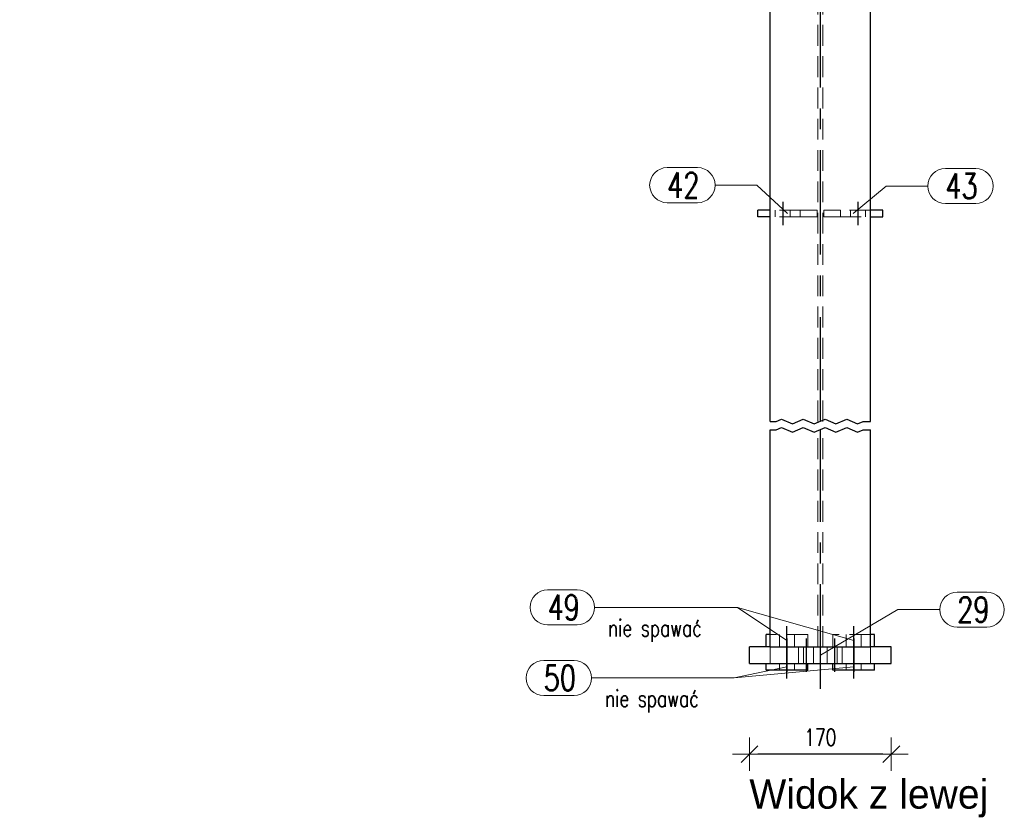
# Model space of a CAD drawing. Header units: millimetres. Extents: x 3515 to 4529, y 13642 to 14292.
# Tile 31 of 96: x 3670 to 3788, y 14037 to 14133. Entities that reach past the tile are written whole.
import ezdxf

# ---------------------------------------------------------------- set-up
doc = ezdxf.new("R2010")
doc.units = ezdxf.units.MM
doc.header["$LTSCALE"] = 10
doc.linetypes.add('HIDDEN', pattern=[0.375, 0.25, -0.125])
doc.linetypes.add('MITTE', pattern=[2, 1.25, -0.25, 0.25, -0.25])
doc.layers.get('Defpoints').update_dxf_attribs({"color": 1})
for name, color, linetype, lineweight in [('PS_DIM', 4, 'Continuous', 13), ('PS_Hidden', 2, 'HIDDEN', 9), ('PS_Pos', 1, 'Continuous', 15), ('PS_SOLID', 7, 'Continuous', 30)]:
    doc.layers.add(name, color=color, linetype=linetype, lineweight=lineweight)
doc.layers.add('PS_MID', color=5, linetype='MITTE')
doc.layers.add('PS_SHAPE', color=3, linetype='Continuous')
doc.styles.add('simplex', font='simplex.shx', dxfattribs={"width": 0.75})
doc.dimstyles.new('1_10_PRZ', dxfattribs={"dimtxt": 2, "dimasz": 1, "dimexe": 2, "dimexo": 5, "dimgap": 1, "dimtad": 1, "dimdec": 0, "dimlfac": 10, "dimtxsty": 'simplex', "dimblk": 'dimznak', "dimcen": 2, "dimse1": 1, "dimse2": 1, "dimclrt": 3, "dimadec": 1, "dimazin": 0, "dimtfac": 1, "dimtdec": 0, "dimtix": 1, "dimtmove": 2, "dimatfit": 3, "dimldrblk": 'dim-grot', "dimfxl": 1, "dimarcsym": 0})

# ---------------------------------------------------------------- blocks, each defined once
blk = doc.blocks.new('dimznak')
at = {"color": 0}
for points in [[(0, 2), (0, -2)], [(-2, 0), (2, 0)]]:
    blk.add_lwpolyline(points, dxfattribs=at)
at = {"color": 2}
blk.add_lwpolyline([(1, 1), (-1, -1)], dxfattribs=at)
blk = doc.blocks.new('*D138')
at = {"layer": 'Defpoints', "color": 0, "transparency": 16777216}
for p in [(3623.95, 14211.42), (3623.95, 14196.93), (3628.85, 14187.71), (3739.22, 14184.63), (3623.95, 14084.6)]:
    blk.add_point(p, dxfattribs=at)
at = {"layer": 'PS_DIM', "color": 0, "lineweight": -2, "transparency": 16777216}
blk.add_arc((3623.95, 14196.93), 10.45, 275.486, 348.422, dxfattribs=at)
for p, rotation in [((3634.34, 14195.83), 81.16500206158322), ((3623.95, 14186.49), 182.7429951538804)]:
    blk.add_blockref('dimznak', p, dxfattribs=dict(at, rotation=rotation))
at = {"layer": 'PS_DIM', "color": 3, "transparency": 16777216, "insert": (3629.47, 14190.79), "char_height": 2, "attachment_point": 5, "rotation": 41.954, "style": 'simplex'}
blk.add_mtext('83,9°', dxfattribs=at)
blk = doc.blocks.new('dim-grot')
blk.add_hatch(color=256).paths.add_polyline_path([(0, 0), (-2, 0.5), (-2, -0.5)])
blk.add_lwpolyline([(0, 0), (-2, 0.5), (-2, -0.5), (0, 0)])
blk = doc.blocks.new('*D149')
at = {"layer": 'Defpoints', "color": 0, "transparency": 16777216}
for p in [(3757.31, 14057.6), (3774.31, 14057.6), (3757.31, 14044.77)]:
    blk.add_point(p, dxfattribs=at)
at = {"layer": 'PS_DIM', "color": 0, "lineweight": -2, "transparency": 16777216}
blk.add_line((3773.31, 14044.77), (3758.31, 14044.77), dxfattribs=at)
at = {"layer": 'PS_DIM', "color": 0, "lineweight": -2, "transparency": 16777216, "rotation": 180}
blk.add_blockref('dimznak', (3757.31, 14044.77), dxfattribs=at)
at = {"layer": 'PS_DIM', "color": 0, "lineweight": -2, "transparency": 16777216}
blk.add_blockref('dimznak', (3774.31, 14044.77), dxfattribs=at)
at = {"layer": 'PS_DIM', "color": 3, "transparency": 16777216, "insert": (3765.81, 14046.77), "char_height": 2, "attachment_point": 5, "style": 'simplex'}
blk.add_mtext('170', dxfattribs=at)
blk = doc.blocks.new('*X150')
at = {"color": 0}
blk.add_text('Widok z lewej', height=3.5, dxfattribs=at).set_placement((3786.43, 14047.96))
blk = doc.blocks.new('*X397')
at = {"color": 1}
for p, q in [((3759.81, 14084.6), (3760.52, 14084.6)), ((3760.52, 14084.6), (3761.17, 14084.87)), ((3760.52, 14083.6), (3761.17, 14083.87)), ((3761.17, 14084.87), (3762.47, 14084.32)), ((3761.17, 14083.87), (3762.47, 14083.32)), ((3762.47, 14084.32), (3763.77, 14084.87)), ((3762.47, 14083.32), (3763.77, 14083.87)), ((3763.77, 14084.87), (3765.07, 14084.32)), ((3763.77, 14083.87), (3765.07, 14083.32)), ((3765.07, 14084.32), (3766.37, 14084.87)), ((3765.07, 14083.32), (3766.37, 14083.87)), ((3766.37, 14084.87), (3767.67, 14084.32)), ((3766.37, 14083.87), (3767.67, 14083.32)), ((3767.67, 14084.32), (3768.97, 14084.87)), ((3767.67, 14083.32), (3768.97, 14083.87)), ((3768.97, 14084.87), (3770.27, 14084.32)), ((3768.97, 14083.87), (3770.27, 14083.32)), ((3770.27, 14084.32), (3770.92, 14084.6)), ((3770.92, 14084.6), (3771.81, 14084.6)), ((3759.81, 14083.6), (3760.52, 14083.6)), ((3770.27, 14083.32), (3770.92, 14083.6)), ((3770.92, 14083.6), (3771.81, 14083.6))]:
    blk.add_line(p, q, dxfattribs=at)
at = {"layer": 'PS_Hidden', "color": 2, "linetype": 'HIDDEN'}
for p, q in [((3765.5, 14084.6), (3765.5, 14212.9)), ((3766.12, 14084.6), (3766.12, 14212.9)), ((3763.41, 14109.9), (3759.81, 14109.9)), ((3760.41, 14109.1), (3760.41, 14109.9)), ((3762.21, 14109.1), (3762.21, 14109.9)), ((3763.41, 14109.1), (3763.41, 14109.9)), ((3763.41, 14109.9), (3765.41, 14109.9)), ((3765.41, 14109.9), (3765.41, 14109.1)), ((3766.21, 14109.1), (3766.21, 14109.9)), ((3766.21, 14109.9), (3768.21, 14109.9)), ((3768.21, 14109.9), (3768.21, 14109.1)), ((3771.81, 14109.9), (3768.21, 14109.9)), ((3769.41, 14109.1), (3769.41, 14109.9)), ((3771.21, 14109.1), (3771.21, 14109.9)), ((3763.41, 14109.1), (3759.81, 14109.1)), ((3765.41, 14109.1), (3763.41, 14109.1)), ((3768.21, 14109.1), (3766.21, 14109.1)), ((3768.21, 14109.1), (3771.81, 14109.1)), ((3765.5, 14057.6), (3765.5, 14083.6)), ((3766.12, 14057.6), (3766.12, 14083.6)), ((3764.31, 14059.1), (3759.81, 14059.1)), ((3760.91, 14059.1), (3760.91, 14057.6)), ((3762.71, 14059.1), (3762.71, 14057.6)), ((3764.31, 14057.6), (3764.31, 14059.1)), ((3767.31, 14057.6), (3767.31, 14059.1)), ((3771.81, 14059.1), (3767.31, 14059.1)), ((3768.91, 14059.1), (3768.91, 14057.6)), ((3770.71, 14059.1), (3770.71, 14057.6)), ((3759.81, 14055.6), (3759.81, 14057.6)), ((3763.21, 14055.6), (3763.21, 14057.6)), ((3763.81, 14055.6), (3763.81, 14057.6)), ((3765.01, 14055.6), (3765.01, 14057.6)), ((3766.61, 14055.6), (3766.61, 14057.6)), ((3767.81, 14055.6), (3767.81, 14057.6)), ((3768.41, 14055.6), (3768.41, 14057.6)), ((3771.81, 14055.6), (3771.81, 14057.6)), ((3760.91, 14055.6), (3760.91, 14054.8)), ((3762.71, 14055.6), (3762.71, 14054.8)), ((3768.91, 14055.6), (3768.91, 14054.8)), ((3770.71, 14055.6), (3770.71, 14054.8))]:
    blk.add_line(p, q, dxfattribs=at)
at = {"layer": 'PS_MID', "color": 5, "linetype": 'MITTE'}
for p, q in [((3765.81, 14084.6), (3765.81, 14217.9)), ((3761.31, 14110.9), (3761.31, 14108.1)), ((3761.31, 14110.9), (3761.31, 14108.1)), ((3770.31, 14110.9), (3770.31, 14108.1)), ((3770.31, 14110.9), (3770.31, 14108.1)), ((3765.81, 14052.6), (3765.81, 14083.6)), ((3761.81, 14056.6), (3761.81, 14060.1)), ((3761.81, 14056.6), (3761.81, 14060.1)), ((3769.81, 14056.6), (3769.81, 14060.1)), ((3769.81, 14056.6), (3769.81, 14060.1)), ((3761.81, 14058.6), (3761.81, 14054.6)), ((3761.81, 14058.6), (3761.81, 14054.6)), ((3764.11, 14058.6), (3764.11, 14054.6)), ((3764.11, 14058.6), (3764.11, 14054.6)), ((3767.51, 14058.6), (3767.51, 14054.6)), ((3767.51, 14058.6), (3767.51, 14054.6)), ((3769.81, 14058.6), (3769.81, 14054.6)), ((3769.81, 14058.6), (3769.81, 14054.6)), ((3761.81, 14053.8), (3761.81, 14056.6)), ((3761.81, 14053.8), (3761.81, 14056.6)), ((3769.81, 14053.8), (3769.81, 14056.6)), ((3769.81, 14053.8), (3769.81, 14056.6))]:
    blk.add_line(p, q, dxfattribs=at)
at = {"layer": 'PS_SOLID', "color": 7, "linetype": 'Continuous'}
for p, q in [((3759.81, 14084.6), (3759.81, 14212.9)), ((3771.81, 14084.6), (3771.81, 14212.9)), ((3758.31, 14109.1), (3758.31, 14109.9)), ((3759.81, 14109.9), (3758.31, 14109.9)), ((3773.31, 14109.9), (3771.81, 14109.9)), ((3773.31, 14109.1), (3773.31, 14109.9)), ((3759.81, 14109.1), (3758.31, 14109.1)), ((3771.81, 14109.1), (3773.31, 14109.1)), ((3759.81, 14057.6), (3759.81, 14083.6)), ((3771.81, 14057.6), (3771.81, 14083.6)), ((3759.31, 14057.6), (3759.31, 14059.1)), ((3759.81, 14059.1), (3759.31, 14059.1)), ((3772.31, 14059.1), (3771.81, 14059.1)), ((3772.31, 14057.6), (3772.31, 14059.1)), ((3757.31, 14055.6), (3757.31, 14057.6)), ((3759.81, 14057.6), (3757.31, 14057.6)), ((3759.81, 14057.6), (3771.81, 14057.6)), ((3774.31, 14057.6), (3771.81, 14057.6)), ((3774.31, 14055.6), (3774.31, 14057.6)), ((3757.31, 14055.6), (3774.31, 14055.6)), ((3759.31, 14054.8), (3759.31, 14055.6)), ((3764.31, 14054.8), (3764.31, 14055.6)), ((3767.31, 14054.8), (3767.31, 14055.6)), ((3772.31, 14054.8), (3772.31, 14055.6)), ((3764.31, 14054.8), (3759.31, 14054.8)), ((3772.31, 14054.8), (3767.31, 14054.8))]:
    blk.add_line(p, q, dxfattribs=at)
blk = doc.blocks.new('*X406')
at = {"color": 1}
for p, q in [((3782.2, 14064.17), (3785.74, 14064.17)), ((3765.81, 14056.6), (3775.1, 14062.07)), ((3775.1, 14062.07), (3780.1, 14062.07)), ((3782.2, 14059.97), (3785.74, 14059.97))]:
    blk.add_line(p, q, dxfattribs=at)
for centre, start, end in [((3782.2, 14062.07), 90, 270), ((3785.74, 14062.07), 270, 90)]:
    blk.add_arc(centre, 2.1, start, end, dxfattribs=at)
at = {"color": 2, "style": 'simplex', "width": 0.75}
blk.add_text('29', height=3, dxfattribs=at).set_placement((3782.2, 14060.57))
blk = doc.blocks.new('*X407')
at = {"color": 1}
for p, q in [((3733.15, 14064.43), (3736.68, 14064.43)), ((3738.78, 14062.33), (3755.87, 14062.33)), ((3769.81, 14058.35), (3755.87, 14062.33)), ((3733.15, 14060.23), (3736.68, 14060.23))]:
    blk.add_line(p, q, dxfattribs=at)
for centre, start, end in [((3733.15, 14062.33), 90, 270), ((3736.68, 14062.33), 270, 90)]:
    blk.add_arc(centre, 2.1, start, end, dxfattribs=at)
at = {"color": 2, "style": 'simplex', "width": 0.75}
blk.add_text('49', height=3, dxfattribs=at).set_placement((3733.15, 14060.83))
at = {"color": 3, "style": 'simplex', "width": 0.75}
blk.add_text('nie spawać', height=2, dxfattribs=at).set_placement((3740.38, 14058.86))
blk = doc.blocks.new('*X408')
at = {"color": 1}
for p, q in [((3733.15, 14064.43), (3736.68, 14064.43)), ((3738.78, 14062.33), (3755.87, 14062.33)), ((3761.81, 14058.35), (3755.87, 14062.33)), ((3733.15, 14060.23), (3736.68, 14060.23))]:
    blk.add_line(p, q, dxfattribs=at)
for centre, start, end in [((3733.15, 14062.33), 90, 270), ((3736.68, 14062.33), 270, 90)]:
    blk.add_arc(centre, 2.1, start, end, dxfattribs=at)
at = {"color": 2, "style": 'simplex', "width": 0.75}
blk.add_text('49', height=3, dxfattribs=at).set_placement((3733.15, 14060.83))
at = {"color": 3, "style": 'simplex', "width": 0.75}
blk.add_text('nie spawać', height=2, dxfattribs=at).set_placement((3740.38, 14058.86))
blk = doc.blocks.new('*X409')
at = {"color": 1}
for p, q in [((3732.68, 14055.98), (3736.32, 14055.98)), ((3769.81, 14055.2), (3755.51, 14053.88)), ((3738.42, 14053.88), (3755.51, 14053.88)), ((3732.68, 14051.78), (3736.32, 14051.78))]:
    blk.add_line(p, q, dxfattribs=at)
for centre, start, end in [((3732.68, 14053.88), 90, 270), ((3736.32, 14053.88), 270, 90)]:
    blk.add_arc(centre, 2.1, start, end, dxfattribs=at)
at = {"color": 2, "style": 'simplex', "width": 0.75}
blk.add_text('50', height=3, dxfattribs=at).set_placement((3732.68, 14052.38))
at = {"color": 3, "style": 'simplex', "width": 0.75}
blk.add_text('nie spawać', height=2, dxfattribs=at).set_placement((3740.02, 14050.42))
blk = doc.blocks.new('*X410')
at = {"color": 1}
for p, q in [((3732.68, 14055.98), (3736.32, 14055.98)), ((3761.81, 14055.2), (3755.51, 14053.88)), ((3738.42, 14053.88), (3755.51, 14053.88)), ((3732.68, 14051.78), (3736.32, 14051.78))]:
    blk.add_line(p, q, dxfattribs=at)
for centre, start, end in [((3732.68, 14053.88), 90, 270), ((3736.32, 14053.88), 270, 90)]:
    blk.add_arc(centre, 2.1, start, end, dxfattribs=at)
at = {"color": 2, "style": 'simplex', "width": 0.75}
blk.add_text('50', height=3, dxfattribs=at).set_placement((3732.68, 14052.38))
at = {"color": 3, "style": 'simplex', "width": 0.75}
blk.add_text('nie spawać', height=2, dxfattribs=at).set_placement((3740.02, 14050.42))
blk = doc.blocks.new('*X411')
at = {"color": 1}
for p, q in [((3733.15, 14064.43), (3736.68, 14064.43)), ((3738.78, 14062.33), (3755.87, 14062.33)), ((3769.81, 14058.35), (3755.87, 14062.33)), ((3733.15, 14060.23), (3736.68, 14060.23))]:
    blk.add_line(p, q, dxfattribs=at)
for centre, start, end in [((3733.15, 14062.33), 90, 270), ((3736.68, 14062.33), 270, 90)]:
    blk.add_arc(centre, 2.1, start, end, dxfattribs=at)
at = {"color": 2, "style": 'simplex', "width": 0.75}
blk.add_text('49', height=3, dxfattribs=at).set_placement((3733.15, 14060.83))
at = {"color": 3, "style": 'simplex', "width": 0.75}
blk.add_text('nie spawać', height=2, dxfattribs=at).set_placement((3740.38, 14058.86))
blk = doc.blocks.new('*X412')
at = {"color": 1}
for p, q in [((3732.68, 14055.98), (3736.32, 14055.98)), ((3769.81, 14055.2), (3755.51, 14053.88)), ((3738.42, 14053.88), (3755.51, 14053.88)), ((3732.68, 14051.78), (3736.32, 14051.78))]:
    blk.add_line(p, q, dxfattribs=at)
for centre, start, end in [((3732.68, 14053.88), 90, 270), ((3736.32, 14053.88), 270, 90)]:
    blk.add_arc(centre, 2.1, start, end, dxfattribs=at)
at = {"color": 2, "style": 'simplex', "width": 0.75}
blk.add_text('50', height=3, dxfattribs=at).set_placement((3732.68, 14052.38))
at = {"color": 3, "style": 'simplex', "width": 0.75}
blk.add_text('nie spawać', height=2, dxfattribs=at).set_placement((3740.02, 14050.42))
blk = doc.blocks.new('*X413')
at = {"color": 1}
for p, q in [((3732.68, 14055.98), (3736.32, 14055.98)), ((3761.81, 14055.2), (3755.51, 14053.88)), ((3738.42, 14053.88), (3755.51, 14053.88)), ((3732.68, 14051.78), (3736.32, 14051.78))]:
    blk.add_line(p, q, dxfattribs=at)
for centre, start, end in [((3732.68, 14053.88), 90, 270), ((3736.32, 14053.88), 270, 90)]:
    blk.add_arc(centre, 2.1, start, end, dxfattribs=at)
at = {"color": 2, "style": 'simplex', "width": 0.75}
blk.add_text('50', height=3, dxfattribs=at).set_placement((3732.68, 14052.38))
at = {"color": 3, "style": 'simplex', "width": 0.75}
blk.add_text('nie spawać', height=2, dxfattribs=at).set_placement((3740.02, 14050.42))
blk = doc.blocks.new('*X414')
at = {"color": 1}
for p, q in [((3733.15, 14064.43), (3736.68, 14064.43)), ((3738.78, 14062.33), (3755.87, 14062.33)), ((3761.81, 14058.35), (3755.87, 14062.33)), ((3733.15, 14060.23), (3736.68, 14060.23))]:
    blk.add_line(p, q, dxfattribs=at)
for centre, start, end in [((3733.15, 14062.33), 90, 270), ((3736.68, 14062.33), 270, 90)]:
    blk.add_arc(centre, 2.1, start, end, dxfattribs=at)
at = {"color": 2, "style": 'simplex', "width": 0.75}
blk.add_text('49', height=3, dxfattribs=at).set_placement((3733.15, 14060.83))
at = {"color": 3, "style": 'simplex', "width": 0.75}
blk.add_text('nie spawać', height=2, dxfattribs=at).set_placement((3740.38, 14058.86))
blk = doc.blocks.new('*X415')
at = {"color": 1}
for p, q in [((3780.78, 14114.89), (3784.42, 14114.89)), ((3769.76, 14109.5), (3773.68, 14112.79)), ((3773.68, 14112.79), (3778.68, 14112.79)), ((3780.78, 14110.69), (3784.42, 14110.69))]:
    blk.add_line(p, q, dxfattribs=at)
for centre, start, end in [((3780.78, 14112.79), 90, 270), ((3784.42, 14112.79), 270, 90)]:
    blk.add_arc(centre, 2.1, start, end, dxfattribs=at)
at = {"color": 2, "style": 'simplex', "width": 0.75}
blk.add_text('43', height=3, dxfattribs=at).set_placement((3780.78, 14111.29))
blk = doc.blocks.new('*X416')
at = {"color": 1}
for p, q in [((3747.47, 14115), (3751.11, 14115)), ((3753.21, 14112.9), (3758.21, 14112.9)), ((3761.86, 14109.5), (3758.21, 14112.9)), ((3747.47, 14110.8), (3751.11, 14110.8))]:
    blk.add_line(p, q, dxfattribs=at)
for centre, start, end in [((3747.47, 14112.9), 90, 270), ((3751.11, 14112.9), 270, 90)]:
    blk.add_arc(centre, 2.1, start, end, dxfattribs=at)
at = {"color": 2, "style": 'simplex', "width": 0.75}
blk.add_text('42', height=3, dxfattribs=at).set_placement((3747.47, 14111.4))

msp = doc.modelspace()

# ---------------------------------------------------------------- block references
msp.add_blockref('*X150', (-29.12, -9.73))
at = {"layer": 'PS_Pos'}
for name in ['*X416', '*X415', '*X407', '*X408', '*X411', '*X414', '*X406', '*X409', '*X410', '*X412', '*X413']:
    msp.add_blockref(name, (0, 0), dxfattribs=at)
at = {"layer": 'PS_SHAPE', "color": 3}
msp.add_blockref('*X397', (0, 0), dxfattribs=at)

# ---------------------------------------------------------------- dimensions: what is measured, and where the dimension line sits
at = {"layer": 'PS_DIM'}
dim = msp.add_angular_dim_2l(base=(3628.85, 14187.71), line1=((3623.95, 14196.93), (3739.22, 14184.63)), line2=((3623.95, 14084.6), (3623.95, 14211.42)), dimstyle='1_10_PRZ', dxfattribs=at)
dim.commit()
dim.dimension.update_dxf_attribs({"geometry": '*D138', "text_midpoint": (3629.47, 14190.79)})
dim = msp.add_linear_dim(base=(3757.31, 14044.77), p1=(3774.31, 14057.6), p2=(3757.31, 14057.6), dimstyle='1_10_PRZ', dxfattribs=at)
dim.commit()
dim.dimension.update_dxf_attribs({"geometry": '*D149', "text_midpoint": (3765.81, 14046.77)})

doc.saveas('drawing.dxf')
